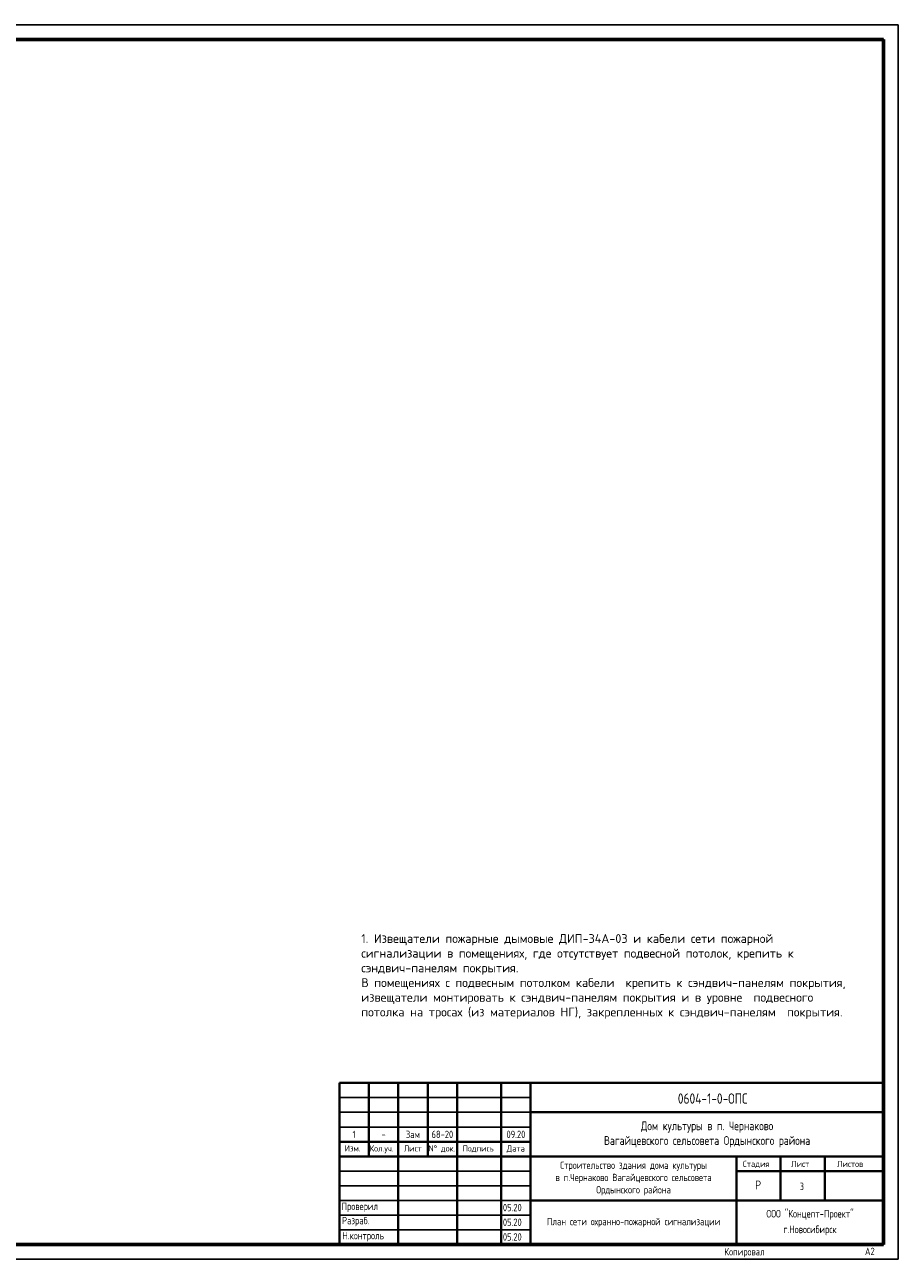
# Model space of a CAD drawing. Header units: millimetres. Extents: x -119471 to 297097, y -64331 to 65495.
# Tile 53 of 54: x 267397 to 297097, y -24184 to 17816. Entities that reach past the tile are written whole.
import ezdxf
from ezdxf.enums import TextEntityAlignment as Align

# ---------------------------------------------------------------- set-up
doc = ezdxf.new("R2010")
doc.units = ezdxf.units.MM
doc.layers.add('12 рамка штамп', color=250, linetype='Continuous', lineweight=35)
doc.layers.add('Формат', color=7, linetype='Continuous', lineweight=50)
doc.styles.add('GOST 2.304', font='cs_gost2304.shx')
doc.styles.add('My styl2', font='isocpeur.ttf')
doc.styles.add('ГОСТ 2.304', font='CS_Gost2304.shx')

# ---------------------------------------------------------------- blocks, each defined once
blk = doc.blocks.new('штамп')
at = {"layer": 'Формат', "color": 7, "linetype": 'Continuous', "lineweight": 40, "ltscale": 10, "extrusion": (0, 1, 0)}
for points, elevation in [([(-3954597, 0), (-3973097, 0)], -1274694), ([(-3961097, 0), (-3973097, 0)], -1275694), ([(-3954597, 0), (-3961097, 0)], -1276694), ([(-3954597, 0), (-3973097, 0)], -1277194), ([(-3968097, 0), (-3973097, 0)], -1277694), ([(-3961097, 0), (-3973097, 0)], -1278694)]:
    blk.add_lwpolyline(points, dxfattribs=dict(at, elevation=elevation))
at = {"layer": 'Формат', "color": 7, "linetype": 'Continuous', "lineweight": 40, "ltscale": 10, "extrusion": (1, 0, 0)}
for points, elevation in [([(-1280194, 0), (-1274694, 0)], 3954597), ([(-1274694, 0), (-1277194, 0)], 3955597), ([(-1274694, 0), (-1280194, 0)], 3956597), ([(-1274694, 0), (-1277194, 0)], 3957597), ([(-1274694, 0), (-1280194, 0)], 3958597), ([(-1274694, 0), (-1280194, 0)], 3960097), ([(-1280194, 0), (-1274695, 0)], 3961097), ([(-1280194, 0), (-1277194, 0)], 3968097), ([(-1277194, 0), (-1280194, 0)], 3968097), ([(-1277194, 0), (-1278694, 0)], 3969597), ([(-1277194, 0), (-1278694, 0)], 3971097)]:
    blk.add_lwpolyline(points, dxfattribs=dict(at, elevation=elevation))
at = {"layer": 'Формат', "color": 7, "linetype": 'Continuous', "lineweight": 25, "extrusion": (0, 1, 0)}
for elevation in [-1275194, -1275694, -1276194, -1277694, -1278194, -1278194, -1278694, -1278694, -1279194, -1279194, -1279694, -1279694]:
    blk.add_lwpolyline([(-3954597, 0), (-3961097, 0)], dxfattribs=dict(at, elevation=elevation))
at = {"layer": '12 рамка штамп', "style": 'GOST 2.304'}
for s, p in [('Проверил', (3954673, -1279015)), ('Разраб.', (3954685, -1279501)), ('Н.контроль', (3954699, -1280013))]:
    blk.add_text(s, height=250, dxfattribs=at).set_placement(p)
at = {"layer": '12 рамка штамп', "linetype": 'Continuous', "attachment_point": 5, "style": 'GOST 2.304'}
for s, insert, char_height in [('\\A1;0604-1-0-ОПС', (3967288, -1275226), 350), ('Дом культуры в п. Чернаково \\PВагайцевского сельсовета Ордынского района', (3967097, -1276444), 300), ('Строительство здания дома культуры\\Pв п.Чернаково Вагайцевского сельсовета\\PОрдынского района', (3964597, -1277944), 250)]:
    blk.add_mtext(s, dxfattribs=dict(at, insert=insert, char_height=char_height))
at = {"layer": 'Формат', "linetype": 'Continuous', "style": 'GOST 2.304'}
for s, height, p in [('Изм.', 210, (3954774, -1277027)), ('Кол.уч.', 210, (3955622, -1277027)), ('Лист', 210, (3956784, -1277027)), ('N%%D док.', 210, (3957626, -1277027)), ('Подпись', 210, (3958784, -1277027)), ('Дата', 210, (3960284, -1277027)), ('Стадия', 210, (3968311, -1277554)), ('Лист', 210, (3969956, -1277554)), ('Листов', 210, (3971516, -1277554)), ('05.20', 250, (3960154, -1279058)), ('05.20', 250, (3960154, -1279558)), ('05.20', 250, (3960154, -1280058))]:
    blk.add_text(s, height=height, dxfattribs=at).set_placement(p)
at = {"layer": 'Формат', "style": 'GOST 2.304'}
blk.add_text('Р', height=300, dxfattribs=at).set_placement((3968734, -1278314))
for s, p in [('ООО "Концепт-Проект"', (3970597, -1279143)), ('г.Новосибирск', (3970597, -1279675))]:
    blk.add_text(s, height=260, dxfattribs=at).set_placement(p, align=Align.MIDDLE_CENTER)

msp = doc.modelspace()

# ---------------------------------------------------------------- linework, layer by layer
at = {"ltscale": 100}
msp.add_lwpolyline([(239696.9, 17315.7), (296596.9, 17315.7), (296596.9, -23684.3), (239696.9, -23684.3)], close=True, dxfattribs=at)
at = {"layer": '12 рамка штамп', "color": 7, "linetype": 'Continuous', "lineweight": 25, "ltscale": 100, "extrusion": (0, 1, 0)}
for points, elevation in [([(-297096.9, 0), (-237696.9, 0)], 17815.7), ([(-237696.9, 0), (-297096.9, 0)], -24184.3)]:
    msp.add_lwpolyline(points, dxfattribs=dict(at, elevation=elevation))
at = {"layer": '12 рамка штамп', "color": 7, "linetype": 'Continuous', "lineweight": 25, "ltscale": 100, "extrusion": (1, 0, 0), "elevation": 297096.9}
msp.add_lwpolyline([(-24184.3, 0), (17815.7, 0)], dxfattribs=at)
at = {"layer": '12 рамка штамп', "color": 7, "linetype": 'Continuous', "lineweight": 60, "ltscale": 100, "extrusion": (0, 1, 0)}
for points, elevation in [([(-296596.9, 0), (-239696.9, 0)], 17315.7), ([(-239696.9, 0), (-296596.9, 0)], -23684.3), ([(-278096.9, 0), (-296596.9, 0)], -23684.3)]:
    msp.add_lwpolyline(points, dxfattribs=dict(at, elevation=elevation))
at = {"layer": '12 рамка штамп', "color": 7, "linetype": 'Continuous', "lineweight": 60, "ltscale": 100, "extrusion": (1, 0, 0), "elevation": 296596.9}
for points in [[(-23684.3, 0), (17315.7, 0)], [(-23684.3, 0), (-18184.3, 0)]]:
    msp.add_lwpolyline(points, dxfattribs=at)

# ---------------------------------------------------------------- block references
at = {"color": 7, "linetype": 'Continuous', "lineweight": 15}
msp.add_blockref('штамп', (-3676500.3, 1256509.7), dxfattribs=at)

# ---------------------------------------------------------------- texts
at = {"ltscale": 100, "insert": (278840.1, -13122.1), "char_height": 300, "width": 16605, "attachment_point": 1, "style": 'My styl2'}
msp.add_mtext('1. Извещатели пожарные дымовые ДИП-34А-03 и кабели сети пожарной  сигнализации в помещениях, где отсутствует подвесной потолок, крепить к сэндвич-панелям покрытия. \\PВ помещениях с подвесным потолком кабели  крепить к сэндвич-панелям покрытия, извещатели монтировать к сэндвич-панелям покрытия и в уровне  подвесного потолка на тросах (из материалов НГ), закрепленных к сэндвич-панелям  покрытия.', dxfattribs=at)
at = {"layer": '12 рамка штамп', "style": 'ГОСТ 2.304'}
msp.add_text('3', height=250, dxfattribs=at).set_placement((293745.6, -21828.8))
at = {"layer": '12 рамка штамп', "linetype": 'Continuous', "char_height": 250, "attachment_point": 5, "line_spacing_factor": 0.940166, "style": 'ГОСТ 2.304'}
for s, insert, width in [('\\A1;1', (278596.9, -19934.3), 1000), ('\\A1;-', (279596.9, -19934.3), 1000), ('\\A1;Зам', (280596.9, -19934.3), 1000), ('\\A1;68-20', (281596.9, -19934.3), 1000), ('\\A1;09.20', (284096.9, -19934.3), 1000), ('\\A1;План сети охранно-пожарной сигнализации', (288096.9, -22934.3), 7000)]:
    msp.add_mtext(s, dxfattribs=dict(at, insert=insert, width=width))
at = {"layer": '12 рамка штамп', "linetype": 'Continuous', "lineweight": 25, "ltscale": 100, "char_height": 250, "attachment_point": 1}
for s, insert, width in [('\\Fcs_gost2304.shx;\\W1.0000000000;\\T1.0000000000;\\o\\lКопировал', (291184.4, -23802.9), 1750), ('\\Fcs_gost2304.shx;\\W1.0000000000;\\T1.0000000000;\\o\\lA2', (295964.7, -23790), 508.169)]:
    msp.add_mtext(s, dxfattribs=dict(at, insert=insert, width=width))

doc.saveas('drawing.dxf')
